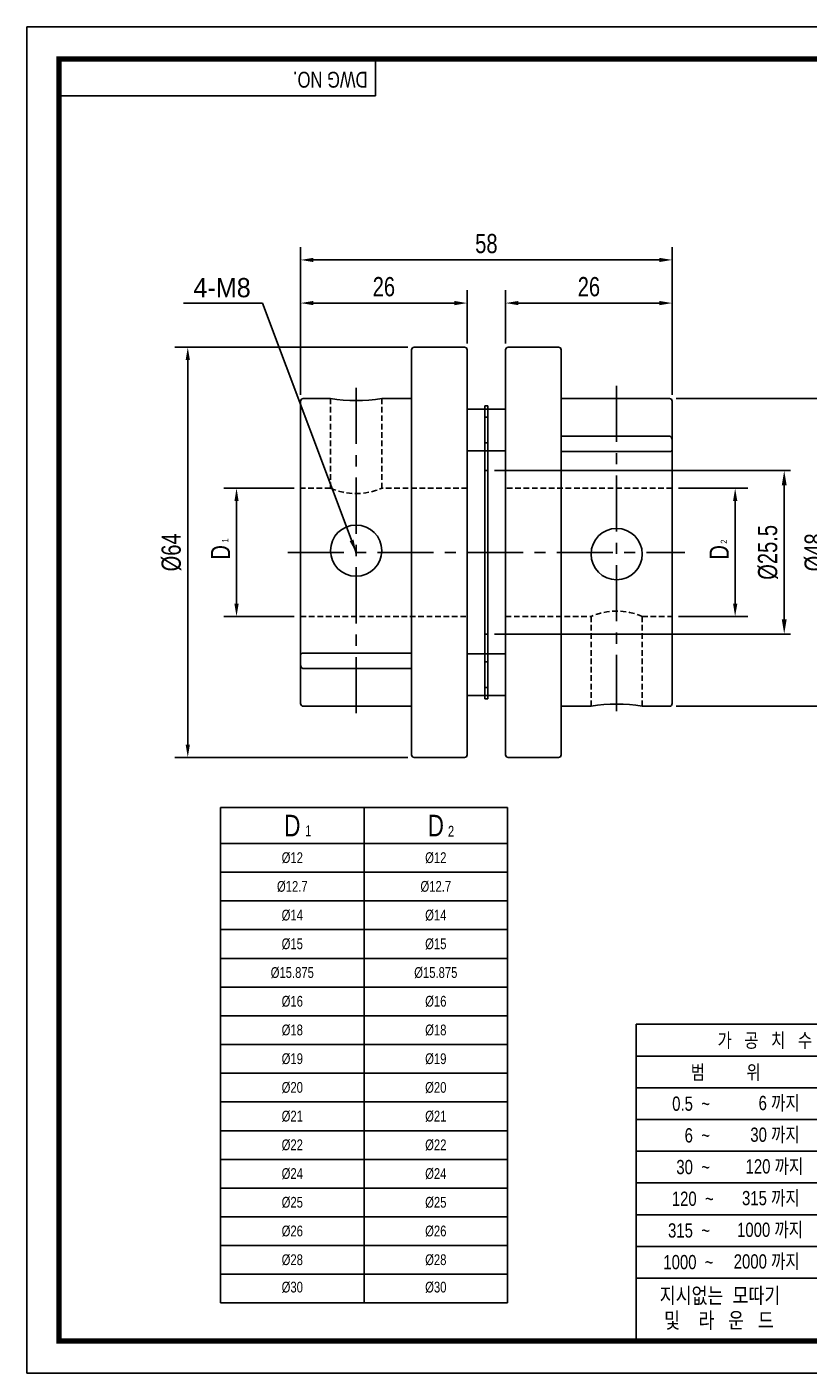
# Model space of a CAD drawing. Header units: millimetres. Extents: x 0 to 297, y 0 to 210.
# Tile 1 of 2: x 0 to 122, y 0 to 210. Entities that reach past the tile are written whole.
import ezdxf
from ezdxf.enums import TextEntityAlignment as Align

# ---------------------------------------------------------------- set-up
doc = ezdxf.new("R2010")
doc.units = ezdxf.units.MM
doc.header["$LTSCALE"] = 7
for name, pattern in [('CENTER', [2, 1.25, -0.25, 0.25, -0.25]), ('DASHED', [0.75, 0.5, -0.25]), ('HIDDEN2', [0.1875, 0.125, -0.0625])]:
    doc.linetypes.add(name, pattern=pattern)
doc.layers.get('0').update_dxf_attribs({"linetype": 'CONTINUOUS'})
doc.layers.get('Defpoints').update_dxf_attribs({"linetype": 'CONTINUOUS'})
for name, color, linetype in [('BM', 2, 'CONTINUOUS'), ('CT', 1, 'CENTER'), ('D', 7, 'CONTINUOUS'), ('DIM', 7, 'CONTINUOUS'), ('HD', 4, 'DASHED')]:
    doc.layers.add(name, color=color, linetype=linetype)
doc.styles.get("Standard").update_dxf_attribs({"font": 'Gulim.ttf', "width": 0.8, "height": 3})
doc.dimstyles.new('LIM', dxfattribs={"dimtxt": 2, "dimasz": 2, "dimexe": 2, "dimexo": 1, "dimgap": 1, "dimtad": 1, "dimdec": 3, "dimzin": 9, "dimdsep": 46, "dimtxsty": 'Standard', "dimcen": 3, "dimclrd": 1, "dimclre": 1, "dimadec": 0, "dimazin": 0, "dimtfac": 1, "dimtdec": 3, "dimtmove": 0, "dimatfit": 3, "dimfxl": 0, "dimtolj": 1, "dimtzin": 0, "dimarcsym": 0})
doc.dimstyles.get("Standard").update_dxf_attribs({"dimtxt": 0.18, "dimasz": 0.18, "dimexe": 0.18, "dimexo": 0.0625, "dimgap": 0.09, "dimtad": 0, "dimtih": 1, "dimtoh": 1, "dimdec": 4, "dimzin": 0, "dimdsep": 46, "dimtxsty": 'Standard', "dimcen": 0.09, "dimadec": 0, "dimazin": 0, "dimtfac": 1, "dimtdec": 4, "dimtofl": 0, "dimtmove": 0, "dimatfit": 3, "dimfxl": 0, "dimtolj": 1, "dimtzin": 0, "dimarcsym": 0})

# ---------------------------------------------------------------- blocks, each defined once
blk = doc.blocks.new('*D73')
at = {"layer": 'Defpoints', "color": 0}
for p in [(68.72, 166.92), (68.72, 159.63), (42.72, 151.63)]:
    blk.add_point(p, dxfattribs=at)
at = {"layer": 'DIM', "color": 1, "lineweight": -2}
for p, q in [((42.72, 152.63), (42.72, 168.92)), ((68.72, 160.63), (68.72, 168.92)), ((44.72, 166.92), (66.72, 166.92))]:
    blk.add_line(p, q, dxfattribs=at)
at = {"layer": 'DIM', "color": 1}
for points in [[(44.72, 167.25), (44.72, 166.59), (42.72, 166.92)], [(66.72, 167.25), (66.72, 166.59), (68.72, 166.92)]]:
    blk.add_solid(points, dxfattribs=at)
at = {"layer": 'DIM', "color": 0, "insert": (55.72, 169.46), "char_height": 3, "attachment_point": 5}
blk.add_mtext('\\A1;26', dxfattribs=at)
blk = doc.blocks.new('*D74')
at = {"layer": 'Defpoints', "color": 0}
for p in [(25.11, 160.03), (60.45, 160.03), (60.45, 96.03)]:
    blk.add_point(p, dxfattribs=at)
at = {"layer": 'DIM', "color": 1, "lineweight": -2}
for p, q in [((59.45, 160.03), (23.11, 160.03)), ((25.11, 98.03), (25.11, 158.03)), ((59.45, 96.03), (23.11, 96.03))]:
    blk.add_line(p, q, dxfattribs=at)
at = {"layer": 'DIM', "color": 1}
for points in [[(24.78, 158.03), (25.44, 158.03), (25.11, 160.03)], [(24.78, 98.03), (25.44, 98.03), (25.11, 96.03)]]:
    blk.add_solid(points, dxfattribs=at)
at = {"layer": 'DIM', "color": 0, "insert": (22.57, 128.03), "char_height": 3, "attachment_point": 5, "rotation": 90}
blk.add_mtext('\\A1;%%c64', dxfattribs=at)
blk = doc.blocks.new('*D75')
at = {"layer": 'Defpoints', "color": 0}
for p in [(100.72, 173.65), (42.72, 151.63), (100.72, 151.63)]:
    blk.add_point(p, dxfattribs=at)
at = {"layer": 'DIM', "color": 1, "lineweight": -2}
for p, q in [((42.72, 152.63), (42.72, 175.65)), ((100.72, 152.63), (100.72, 175.65)), ((44.72, 173.65), (98.72, 173.65))]:
    blk.add_line(p, q, dxfattribs=at)
at = {"layer": 'DIM', "color": 1}
for points in [[(44.72, 173.98), (44.72, 173.32), (42.72, 173.65)], [(98.72, 173.98), (98.72, 173.32), (100.72, 173.65)]]:
    blk.add_solid(points, dxfattribs=at)
at = {"layer": 'DIM', "color": 0, "insert": (71.72, 176.19), "char_height": 3, "attachment_point": 5}
blk.add_mtext('\\A1;58', dxfattribs=at)
blk = doc.blocks.new('*D76')
at = {"layer": 'Defpoints', "color": 0}
for p in [(32.72, 138.03), (42.72, 138.03), (42.72, 118.03)]:
    blk.add_point(p, dxfattribs=at)
at = {"layer": 'DIM', "color": 1, "lineweight": -2}
for p, q in [((41.72, 138.03), (30.72, 138.03)), ((32.72, 120.03), (32.72, 136.03)), ((41.72, 118.03), (30.72, 118.03))]:
    blk.add_line(p, q, dxfattribs=at)
at = {"layer": 'DIM', "color": 1}
for points in [[(32.39, 136.03), (33.05, 136.03), (32.72, 138.03)], [(32.39, 120.03), (33.05, 120.03), (32.72, 118.03)]]:
    blk.add_solid(points, dxfattribs=at)
at = {"layer": 'DIM', "color": 0, "insert": (30.22, 128.03), "char_height": 3, "attachment_point": 5, "rotation": 90}
blk.add_mtext('\\A1;D', dxfattribs=at)
blk = doc.blocks.new('*D77')
at = {"layer": 'Defpoints', "color": 0}
for p in [(74.72, 166.92), (74.72, 159.63), (100.72, 151.63)]:
    blk.add_point(p, dxfattribs=at)
at = {"layer": 'DIM', "color": 1, "lineweight": -2}
for p, q in [((74.72, 160.63), (74.72, 168.92)), ((100.72, 152.63), (100.72, 168.92)), ((98.72, 166.92), (76.72, 166.92))]:
    blk.add_line(p, q, dxfattribs=at)
at = {"layer": 'DIM', "color": 1}
for points in [[(76.72, 167.25), (76.72, 166.59), (74.72, 166.92)], [(98.72, 167.25), (98.72, 166.59), (100.72, 166.92)]]:
    blk.add_solid(points, dxfattribs=at)
at = {"layer": 'DIM', "color": 0, "insert": (87.72, 169.46), "char_height": 3, "attachment_point": 5}
blk.add_mtext('\\A1;26', dxfattribs=at)
blk = doc.blocks.new('*D78')
at = {"layer": 'Defpoints', "color": 0}
for p in [(100.72, 138.03), (110.55, 138.03), (100.72, 118.03)]:
    blk.add_point(p, dxfattribs=at)
at = {"layer": 'DIM', "color": 1, "lineweight": -2}
for p, q in [((101.72, 138.03), (112.55, 138.03)), ((110.55, 120.03), (110.55, 136.03)), ((101.72, 118.03), (112.55, 118.03))]:
    blk.add_line(p, q, dxfattribs=at)
at = {"layer": 'DIM', "color": 1}
for points in [[(110.22, 136.03), (110.89, 136.03), (110.55, 138.03)], [(110.22, 120.03), (110.89, 120.03), (110.55, 118.03)]]:
    blk.add_solid(points, dxfattribs=at)
at = {"layer": 'DIM', "color": 0, "insert": (108.05, 128.03), "char_height": 3, "attachment_point": 5, "rotation": 90}
blk.add_mtext('\\A1;D', dxfattribs=at)
blk = doc.blocks.new('*D79')
at = {"layer": 'Defpoints', "color": 0}
for p in [(100.32, 152.03), (125.47, 152.03), (100.32, 104.03)]:
    blk.add_point(p, dxfattribs=at)
at = {"layer": 'DIM', "color": 1, "lineweight": -2}
for p, q in [((101.32, 152.03), (127.47, 152.03)), ((125.47, 106.03), (125.47, 150.03)), ((101.32, 104.03), (127.47, 104.03))]:
    blk.add_line(p, q, dxfattribs=at)
at = {"layer": 'DIM', "color": 1}
for points in [[(125.14, 150.03), (125.81, 150.03), (125.47, 152.03)], [(125.14, 106.03), (125.81, 106.03), (125.47, 104.03)]]:
    blk.add_solid(points, dxfattribs=at)
at = {"layer": 'DIM', "color": 0, "insert": (122.93, 128.03), "char_height": 3, "attachment_point": 5, "rotation": 90}
blk.add_mtext('\\A1;%%c48', dxfattribs=at)
blk = doc.blocks.new('*D80')
at = {"layer": 'D', "color": 1, "lineweight": -2}
for p, q in [((72.97, 140.78), (119.21, 140.78)), ((118.21, 138.48), (118.21, 117.58)), ((72.97, 115.28), (119.21, 115.28))]:
    blk.add_line(p, q, dxfattribs=at)
at = {"layer": 'D', "color": 1}
for points in [[(117.83, 138.48), (118.59, 138.48), (118.21, 140.78)], [(117.83, 117.58), (118.59, 117.58), (118.21, 115.28)]]:
    blk.add_solid(points, dxfattribs=at)
at = {"layer": 'Defpoints', "color": 0}
for p in [(71.97, 140.78), (71.97, 115.28), (118.21, 115.28)]:
    blk.add_point(p, dxfattribs=at)
at = {"layer": 'D', "insert": (115.67, 128.03), "char_height": 3, "attachment_point": 5, "rotation": 90}
blk.add_mtext('\\A1;%%C25.5', dxfattribs=at)

msp = doc.modelspace()

# ---------------------------------------------------------------- linework, layer by layer
for p, q in [((54.43705, 199.23234), (54.43705, 205)), ((54.43705, 199.23234), (5, 199.23234)), ((30.22491, 88.21366), (75.02491, 88.21366)), ((30.22491, 88.21366), (30.22491, 10.93366)), ((75.02491, 88.21366), (75.02491, 10.93366)), ((95.07575, 54.43705), (95.07575, 5)), ((147.8086, 54.43705), (95.07575, 54.43705)), ((147.8086, 49.42948), (95.07575, 49.42948)), ((147.8086, 44.48577), (95.07575, 44.48577)), ((147.8086, 39.54207), (95.07575, 39.54207)), ((147.8086, 34.59837), (95.07575, 34.59837)), ((147.8086, 29.65466), (95.07575, 29.65466)), ((147.8086, 24.71096), (95.07575, 24.71096)), ((147.8086, 19.76725), (95.07575, 19.76725)), ((147.8086, 14.82355), (95.07575, 14.82355)), ((30.22491, 10.93366), (75.02491, 10.93366))]:
    msp.add_line(p, q)
at = {"color": 4}
for p, q in [((52.62491, 88.21366), (52.62491, 10.93366)), ((30.22491, 82.61366), (75.02491, 82.61366))]:
    msp.add_line(p, q, dxfattribs=at)
at = {"color": 1}
for p, q in [((30.22491, 78.13366), (75.02491, 78.13366)), ((30.22491, 73.65366), (75.02491, 73.65366)), ((30.22491, 69.17366), (75.02491, 69.17366)), ((30.22491, 64.69366), (75.02491, 64.69366)), ((30.22491, 60.21366), (75.02491, 60.21366)), ((30.22491, 55.73366), (75.02491, 55.73366)), ((30.22491, 51.25366), (75.02491, 51.25366)), ((30.22491, 46.77366), (75.02491, 46.77366)), ((30.22491, 42.29366), (75.02491, 42.29366)), ((30.22491, 37.81366), (75.02491, 37.81366)), ((30.22491, 33.33366), (75.02491, 33.33366)), ((30.22491, 28.85366), (75.02491, 28.85366)), ((30.22491, 24.37366), (75.02491, 24.37366)), ((30.22491, 19.89366), (75.02491, 19.89366)), ((30.22491, 15.41366), (75.02491, 15.41366))]:
    msp.add_line(p, q, dxfattribs=at)
msp.add_lwpolyline([(297, 210), (0, 210), (0, 0), (297, 0)], close=True)
msp.add_lwpolyline([(292, 205, 0.8, 0.8, 0), (5, 205, 0.8, 0.8, 0), (5, 5, 0.8, 0.8, 0), (292, 5, 0.8, 0.8, 0)], format="xyseb", close=True)
at = {"layer": 'BM', "linetype": 'Continuous'}
for p, q in [((60.05248, 159.63104), (60.05248, 96.43104)), ((68.31914, 160.03104), (60.45248, 160.03104)), ((68.71914, 159.63104), (68.71914, 96.43104)), ((74.71914, 159.63104), (74.71914, 96.43104)), ((82.98581, 160.03104), (75.11914, 160.03104)), ((83.38581, 96.43104), (83.38581, 159.63104)), ((42.71914, 111.90142), (42.71914, 151.63104)), ((47.39645, 152.03104), (43.11914, 152.03104)), ((60.05248, 152.03104), (55.37511, 152.03104)), ((100.31914, 152.03104), (83.38581, 152.03104)), ((100.71914, 145.25879), (100.71914, 151.63104)), ((71.46914, 150.37292), (68.71914, 150.37292)), ((71.46914, 147.12292), (71.46914, 150.87292)), ((71.96914, 150.87292), (71.46914, 150.87292)), ((71.96914, 147.12292), (71.96914, 150.87292)), ((74.71914, 150.37292), (71.96914, 150.37292)), ((71.46914, 108.93916), (71.46914, 147.12292)), ((71.96914, 108.93916), (71.96914, 147.12292)), ((83.38581, 146.16014), (100.31914, 146.16014)), ((100.71914, 145.25879), (100.71914, 144.16066)), ((68.71914, 143.87292), (71.46914, 143.87292)), ((71.96914, 143.87292), (74.71914, 143.87292)), ((100.31914, 143.75795), (83.38581, 143.75795)), ((100.71914, 144.16066), (100.71914, 104.43104)), ((42.71914, 110.80329), (42.71914, 111.90142)), ((43.11914, 112.30413), (60.05248, 112.30413)), ((71.46914, 112.18916), (68.71914, 112.18916)), ((74.71914, 112.18916), (71.96914, 112.18916)), ((42.71914, 110.80329), (42.71914, 104.43104)), ((60.05248, 109.90194), (43.11914, 109.90194)), ((71.46914, 105.18916), (71.46914, 108.93916)), ((71.96914, 105.18916), (71.96914, 108.93916)), ((68.71914, 105.68916), (71.46914, 105.68916)), ((71.96914, 105.18916), (71.46914, 105.18916)), ((71.96914, 105.68916), (74.71914, 105.68916)), ((43.11914, 104.03104), (60.05248, 104.03104)), ((83.38581, 104.03104), (88.06318, 104.03104)), ((96.04183, 104.03104), (100.31914, 104.03104)), ((60.45248, 96.03104), (68.31914, 96.03104)), ((75.11914, 96.03104), (82.98581, 96.03104))]:
    msp.add_line(p, q, dxfattribs=at)
for centre in [(51.38581, 128.29764), (92.05248, 127.76443)]:
    msp.add_circle(centre, 4, dxfattribs=at)
for centre, radius, start, end in [((60.45248, 159.63104), 0.4, 90, 180), ((68.31914, 159.63104), 0.4, 0, 90), ((75.11914, 159.63104), 0.4, 90, 180), ((82.98581, 159.63104), 0.4, 0, 90), ((43.11914, 151.63104), 0.4, 90, 180), ((51.38588, 175.88262), 24.18487, 260.479791, 279.5198786), ((100.31914, 151.63104), 0.4, 0, 90), ((43.11914, 104.43104), 0.4, 180, 270), ((92.05241, 80.17946), 24.18487, 80.479791, 99.5198786), ((100.31914, 104.43104), 0.4, 270, 0), ((60.45248, 96.43104), 0.4, 180, 270), ((68.31914, 96.43104), 0.4, 270, 360), ((75.11914, 96.43104), 0.4, 180, 270), ((82.98581, 96.43104), 0.4, 270, 0)]:
    msp.add_arc(centre, radius, start, end, dxfattribs=at)
for points, knots in [([(100.71914, 145.25879), (100.71914, 145.42125), (100.71281, 145.59579), (100.64425, 145.85546), (100.61251, 145.94041), (100.52966, 146.05573), (100.49614, 146.091), (100.41605, 146.14335), (100.36857, 146.16014), (100.31914, 146.16014)], [0, 0, 0, 0, 0.5, 0.5, 0.75, 0.75, 0.875, 0.875, 1, 1, 1, 1]), ([(100.31914, 143.75795), (100.36847, 143.75795), (100.41569, 143.76263), (100.49604, 143.77836), (100.52932, 143.78924), (100.61166, 143.82723), (100.64448, 143.85934), (100.71311, 143.96886), (100.71914, 144.05807), (100.71914, 144.16066)], [0, 0, 0, 0, 0.125, 0.125, 0.25, 0.25, 0.5, 0.5, 1, 1, 1, 1]), ([(43.11914, 112.30413), (43.06982, 112.30413), (43.02259, 112.29945), (42.94224, 112.28372), (42.90897, 112.27283), (42.82662, 112.23485), (42.7938, 112.20274), (42.72518, 112.09322), (42.71914, 112.00401), (42.71914, 111.90142)], [0, 0, 0, 0, 0.125, 0.125, 0.25, 0.25, 0.5, 0.5, 1, 1, 1, 1]), ([(42.71914, 110.80329), (42.71914, 110.64083), (42.72547, 110.46629), (42.79404, 110.20662), (42.82577, 110.12166), (42.90863, 110.00635), (42.94215, 109.97108), (43.02223, 109.91873), (43.06972, 109.90194), (43.11914, 109.90194)], [0, 0, 0, 0, 0.5, 0.5, 0.75, 0.75, 0.875, 0.875, 1, 1, 1, 1])]:
    msp.add_open_spline(points, degree=3, knots=knots, dxfattribs=at)
at = {"layer": 'CT'}
for p, q in [((51.38581, 153.69775), (51.38581, 102.03104)), ((92.05248, 154.03104), (92.05248, 102.36433)), ((40.71914, 128.03104), (102.71914, 128.03104))]:
    msp.add_line(p, q, dxfattribs=at)
at = {"layer": 'HD', "linetype": 'HIDDEN2'}
for p, q in [((47.38581, 152.03104), (47.38581, 138.02488)), ((55.38581, 138.02588), (55.38581, 152.03104)), ((71.96914, 150.37292), (71.46914, 150.37292)), ((71.96914, 149.12292), (71.46914, 149.12292)), ((71.46914, 145.12292), (71.96914, 145.12292)), ((71.46914, 143.87292), (71.96914, 143.87292)), ((71.96914, 140.78104), (71.46914, 140.78104)), ((47.40026, 138.03104), (42.71914, 138.03104)), ((68.71914, 138.03104), (55.37732, 138.03104)), ((100.71914, 138.03104), (74.71914, 138.03104)), ((42.71914, 118.03104), (68.71914, 118.03104)), ((74.71914, 118.03104), (88.06096, 118.03104)), ((88.05248, 118.0362), (88.05248, 104.03104)), ((96.03802, 118.03104), (100.71914, 118.03104)), ((96.05248, 104.03104), (96.05248, 118.0372)), ((71.46914, 115.28104), (71.96914, 115.28104)), ((71.96914, 112.18916), (71.46914, 112.18916)), ((71.96914, 110.93916), (71.46914, 110.93916)), ((71.46914, 106.93916), (71.96914, 106.93916)), ((71.46914, 105.68916), (71.96914, 105.68916))]:
    msp.add_line(p, q, dxfattribs=at)
for centre, start, end in [((51.38583, 147.23337), 246.507617, 293.4921751), ((92.05248, 108.8287), 66.5077473, 113.4923058)]:
    msp.add_arc(centre, 10.0344, start, end, dxfattribs=at)

# ---------------------------------------------------------------- texts
at = {"color": 0}
for s, insert, char_height, width, attachment_point in [('D', (41.42491, 85.41366), 3.36, 22.4, 5), ('D', (63.82491, 85.41366), 3.36, 22.4, 5), ('1', (43.42156, 85.43357), 1.68, 5.04, 1), ('2', (65.71787, 85.3692), 1.68, 2.688, 1), ('%%c12', (41.42491, 80.37366), 1.68, 22.4, 5), ('%%c12', (63.82491, 80.37366), 1.68, 22.4, 5), ('%%c12.7', (41.42491, 75.89366), 1.68, 22.4, 5), ('%%c12.7', (63.82491, 75.89366), 1.68, 22.4, 5), ('%%c14', (41.42491, 71.41366), 1.68, 22.4, 5), ('%%c14', (63.82491, 71.41366), 1.68, 22.4, 5), ('%%c15', (41.42491, 66.93366), 1.68, 22.4, 5), ('%%c15', (63.82491, 66.93366), 1.68, 22.4, 5), ('%%c15.875', (41.42491, 62.45366), 1.68, 22.4, 5), ('%%c15.875', (63.82491, 62.45366), 1.68, 22.4, 5), ('%%c16', (41.42491, 57.97366), 1.68, 22.4, 5), ('%%c16', (63.82491, 57.97366), 1.68, 22.4, 5), ('%%c18', (41.42491, 53.49366), 1.68, 22.4, 5), ('%%c18', (63.82491, 53.49366), 1.68, 22.4, 5), ('%%c19', (41.42491, 49.01366), 1.68, 22.4, 5), ('%%c19', (63.82491, 49.01366), 1.68, 22.4, 5), ('%%c20', (41.42491, 44.53366), 1.68, 22.4, 5), ('%%c20', (63.82491, 44.53366), 1.68, 22.4, 5), ('%%c21', (41.42491, 40.05366), 1.68, 22.4, 5), ('%%c21', (63.82491, 40.05366), 1.68, 22.4, 5), ('%%c22', (41.42491, 35.57366), 1.68, 22.4, 5), ('%%c22', (63.82491, 35.57366), 1.68, 22.4, 5), ('%%c24', (41.42491, 31.09366), 1.68, 22.4, 5), ('%%c24', (63.82491, 31.09366), 1.68, 22.4, 5), ('%%c25', (41.42491, 26.61366), 1.68, 22.4, 5), ('%%c25', (63.82491, 26.61366), 1.68, 22.4, 5), ('%%c26', (41.42491, 22.13366), 1.68, 22.4, 5), ('%%c26', (63.82491, 22.13366), 1.68, 22.4, 5), ('%%c28', (41.42491, 17.65366), 1.68, 22.4, 5), ('%%c28', (63.82491, 17.65366), 1.68, 22.4, 5), ('%%C30', (41.42491, 13.37848), 1.68, 22.4, 5), ('%%C30', (63.82491, 13.37848), 1.68, 22.4, 5)]:
    msp.add_mtext(s, dxfattribs=dict(at, insert=insert, char_height=char_height, width=width, attachment_point=attachment_point))
at = {"layer": 'D', "width": 0.8}
msp.add_text('DWG NO.', height=2.471852, rotation=180, dxfattribs=at).set_placement((53.16809, 203.00065))
for s, p in [('가   공   치   수   허   용   치', (121.44218, 51.93326)), ('범          위', (109.08292, 46.95763))]:
    msp.add_text(s, height=2.2246672, dxfattribs=at).set_placement(p, align=Align.MIDDLE)
at = {"layer": 'D', "linetype": 'ByBlock', "width": 0.8}
for s, height, p in [('지시없는  모따기', 2.471852, (98.78304, 10.86753)), ('및    라   운   드', 2.4718525, (99.46232, 6.99683))]:
    msp.add_text(s, height=height, dxfattribs=at).set_placement(p)
at = {"layer": 'D', "char_height": 2.224667, "attachment_point": 6}
for s, insert, width in [('0.5  ~', (106.61106, 42.01392), 8.2310624), ('6 까지', (120.61823, 42.01392), 9.8035318), ('6  ~', (106.61106, 37.07022), 8.2310216), ('30 까지', (120.61823, 37.07022), 9.8034906), ('120 까지', (121.17583, 32.12651), 12.6524242), ('30  ~', (106.61106, 32.12651), 8.2310216), ('120  ~', (107.1976, 27.18281), 8.9379913), ('315 까지', (120.61823, 27.18281), 12.0977814), ('315  ~', (106.61106, 22.2391), 9.885083), ('1000 까지', (121.14261, 22.2391), 13.3822846), ('2000 까지', (120.61823, 17.2954), 12.974319), ('1000  ~', (107.17041, 17.2954), 14.528725)]:
    msp.add_mtext(s, dxfattribs=dict(at, insert=insert, width=width))
at = {"layer": 'DIM'}
msp.add_text('4-M8', height=3, dxfattribs=at).set_placement((25.9916, 167.82715))
at = {"layer": 'DIM', "char_height": 1, "attachment_point": 1, "rotation": 90}
for s, insert, width in [('1', (30.45313, 129.57291), 1.9), ('2', (108.29865, 129.37454), 1.5)]:
    msp.add_mtext(s, dxfattribs=dict(at, insert=insert, width=width))

# ---------------------------------------------------------------- dimensions: what is measured, and where the dimension line sits
at = {"layer": 'D'}
dim = msp.add_linear_dim(base=(118.20866, 115.28104), p1=(71.96914, 140.78104), p2=(71.96914, 115.28104), angle=90, text='%%C25.5', dimstyle='Standard', override={"dimtxt": 2, "dimasz": 2.3, "dimexe": 1, "dimexo": 1, "dimgap": 1, "dimtad": 1, "dimtih": 0, "dimtoh": 0, "dimzin": 8, "dimcen": 1, "dimclrd": 1, "dimclre": 1, "dimclrt": 256, "dimadec": 4, "dimazin": 2, "dimtfac": 0.5, "dimtix": 1, "dimtofl": 1, "dimtmove": 2, "dimtzin": 8}, dxfattribs=at)
dim.commit()
dim.dimension.update_dxf_attribs({"geometry": '*D80', "text_midpoint": (115.67071, 128.03104)})
at = {"layer": 'DIM'}
for base, p1, p2, picture, middle in [((100.71914, 173.64929), (42.71914, 151.63104), (100.71914, 151.63104), '*D75', (71.71914, 176.18724)), ((68.71914, 166.92084), (42.71914, 151.63104), (68.71914, 159.63104), '*D73', (55.71914, 169.45878)), ((74.71914, 166.92084), (100.71914, 151.63104), (74.71914, 159.63104), '*D77', (87.71914, 169.45878))]:
    dim = msp.add_linear_dim(base=base, p1=p1, p2=p2, dimstyle='LIM', dxfattribs=at)
    dim.commit()
    dim.dimension.update_dxf_attribs({"geometry": picture, "text_midpoint": middle})
for base, p1, p2, text, picture, middle in [((25.10979, 160.03104), (60.45248, 96.03104), (60.45248, 160.03104), '%%c<>', '*D74', (22.56984, 128.03104)), ((125.4739, 152.03104), (100.31914, 104.03104), (100.31914, 152.03104), '%%c<>', '*D79', (122.93395, 128.03104)), ((32.71914, 138.03104), (42.71914, 118.03104), (42.71914, 138.03104), 'D', '*D76', (30.21715, 128.03104)), ((110.55301, 138.03104), (100.71914, 118.03104), (100.71914, 138.03104), 'D', '*D78', (108.05101, 128.03104))]:
    dim = msp.add_linear_dim(base=base, p1=p1, p2=p2, angle=90, text=text, dimstyle='LIM', dxfattribs=at)
    dim.commit()
    dim.dimension.update_dxf_attribs({"geometry": picture, "text_midpoint": middle})

# ---------------------------------------------------------------- leaders
msp.add_leader([(51.38581, 128.03104), (36.77688, 166.92084), (24.462, 166.92084)], dimstyle='LIM', override={"dimgap": 1, "dimtad": 0}, dxfattribs=at)

doc.saveas('drawing.dxf')
